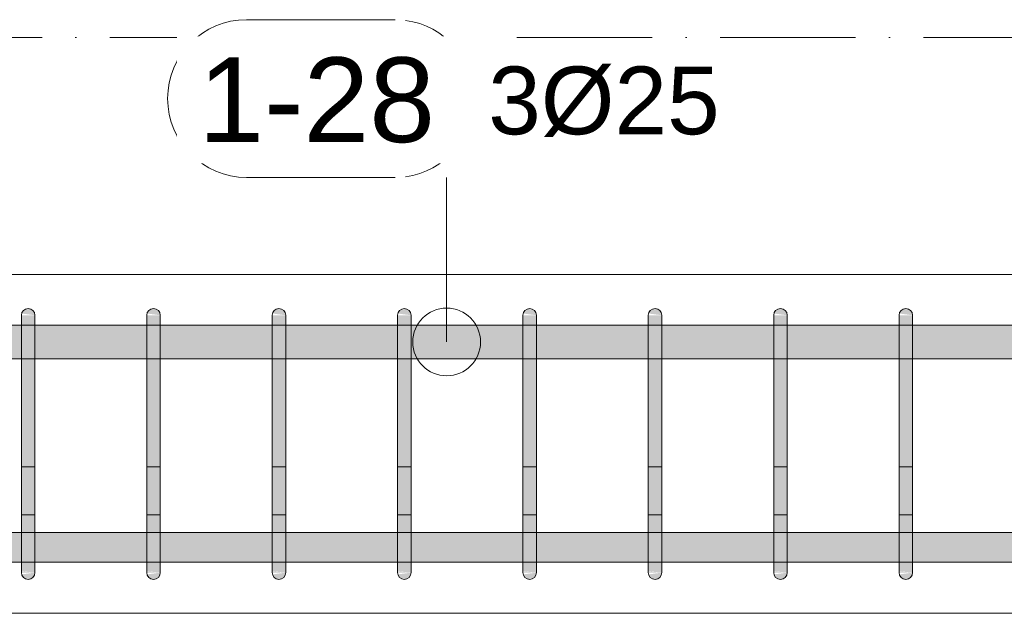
# Model space of a CAD drawing. Header units: millimetres. Extents: x -25607 to 9385, y 1894 to 10168.
# Tile 41 of 181: x -14866 to -14139, y 8670 to 9108. Entities that reach past the tile are written whole.
import ezdxf

# ---------------------------------------------------------------- set-up
doc = ezdxf.new("R2010")
doc.units = ezdxf.units.MM
doc.linetypes.add('Čerchovaná', pattern=[150, 100, -25, 0, -25])
for name, color, linetype, lineweight in [('A-FLOR-LEVL', 51, 'Continuous', 5), ('S-BEAM', 12, 'Continuous', 9), ('S-RBAR', 171, 'Continuous', 5), ('S-RBAR-IDEN', 171, 'Continuous', 5)]:
    doc.layers.add(name, color=color, linetype=linetype, lineweight=lineweight)
doc.styles.add('Arial', font='arial.ttf', dxfattribs={"height": 50})
doc.styles.add('Arial_1', font='arial.ttf', dxfattribs={"height": 62.5})

# ---------------------------------------------------------------- blocks, each defined once
blk = doc.blocks.new('Popisek výztuže - _Typ_ množství_PRAVÝ _řezy_-573729-V4')
at = {"layer": 'S-RBAR-IDEN'}
for p, q in [((-24857.77, 9096.15), (-24967.46, 9096.15)), ((-24967.46, 8979.71), (-24857.77, 8979.71))]:
    blk.add_line(p, q, dxfattribs=at)
for centre, start, end in [((-24967.46, 9037.93), 90, 270), ((-24857.77, 9037.93), 277.64339, 82.35661)]:
    blk.add_arc(centre, 58.22, start, end, dxfattribs=at)

msp = doc.modelspace()

# ---------------------------------------------------------------- hatches: boundary and pattern name
at = {"layer": 'S-RBAR'}
for points in [[(-14855, 8865), (-14855, 8890), (-14865, 8890), (-14865, 8865)], [(-14855, 8890), (-14855.17, 8891.29), (-14855.67, 8892.5), (-14856.46, 8893.54), (-14857.5, 8894.33), (-14858.71, 8894.83), (-14860, 8895), (-14861.29, 8894.83), (-14862.5, 8894.33), (-14863.54, 8893.54), (-14864.33, 8892.5), (-14864.83, 8891.29), (-14855.17, 8890.02)], [(-14762.45, 8865), (-14762.45, 8890), (-14772.45, 8890), (-14772.45, 8865)], [(-14762.45, 8890), (-14762.62, 8891.29), (-14763.12, 8892.5), (-14763.92, 8893.54), (-14764.95, 8894.33), (-14766.16, 8894.83), (-14767.45, 8895), (-14768.75, 8894.83), (-14769.95, 8894.33), (-14770.99, 8893.54), (-14771.78, 8892.5), (-14772.28, 8891.29), (-14762.62, 8890.02)], [(-14669.91, 8865), (-14669.91, 8890), (-14679.91, 8890), (-14679.91, 8865)], [(-14669.91, 8890), (-14670.08, 8891.29), (-14670.58, 8892.5), (-14671.37, 8893.54), (-14672.41, 8894.33), (-14673.62, 8894.83), (-14674.91, 8895), (-14676.2, 8894.83), (-14677.41, 8894.33), (-14678.44, 8893.54), (-14679.24, 8892.5), (-14679.74, 8891.29), (-14670.08, 8890.02)], [(-14577.36, 8865), (-14577.36, 8890), (-14587.36, 8890), (-14587.36, 8865)], [(-14577.36, 8890), (-14577.53, 8891.29), (-14578.03, 8892.5), (-14578.83, 8893.54), (-14579.86, 8894.33), (-14581.07, 8894.83), (-14582.36, 8895), (-14583.66, 8894.83), (-14584.86, 8894.33), (-14585.9, 8893.54), (-14586.69, 8892.5), (-14587.19, 8891.29), (-14577.53, 8890.02)], [(-14484.82, 8865), (-14484.82, 8890), (-14494.82, 8890), (-14494.82, 8865)], [(-14484.82, 8890), (-14484.99, 8891.29), (-14485.49, 8892.5), (-14486.28, 8893.54), (-14487.32, 8894.33), (-14488.52, 8894.83), (-14489.82, 8895), (-14491.11, 8894.83), (-14492.32, 8894.33), (-14493.35, 8893.54), (-14494.15, 8892.5), (-14494.65, 8891.29), (-14484.99, 8890.02)], [(-14392.27, 8865), (-14392.27, 8890), (-14402.27, 8890), (-14402.27, 8865)], [(-14392.27, 8890), (-14392.44, 8891.29), (-14392.94, 8892.5), (-14393.74, 8893.54), (-14394.77, 8894.33), (-14395.98, 8894.83), (-14397.27, 8895), (-14398.57, 8894.83), (-14399.77, 8894.33), (-14400.81, 8893.54), (-14401.6, 8892.5), (-14402.1, 8891.29), (-14392.44, 8890.02)], [(-14299.73, 8865), (-14299.73, 8890), (-14309.73, 8890), (-14309.73, 8865)], [(-14299.73, 8890), (-14299.9, 8891.29), (-14300.4, 8892.5), (-14301.19, 8893.54), (-14302.23, 8894.33), (-14303.43, 8894.83), (-14304.73, 8895), (-14306.02, 8894.83), (-14307.23, 8894.33), (-14308.26, 8893.54), (-14309.06, 8892.5), (-14309.56, 8891.29), (-14299.9, 8890.02)], [(-14207.18, 8865), (-14207.18, 8890), (-14217.18, 8890), (-14217.18, 8865)], [(-14207.18, 8890), (-14207.35, 8891.29), (-14207.85, 8892.5), (-14208.65, 8893.54), (-14209.68, 8894.33), (-14210.89, 8894.83), (-14212.18, 8895), (-14213.48, 8894.83), (-14214.68, 8894.33), (-14215.72, 8893.54), (-14216.51, 8892.5), (-14217.01, 8891.29), (-14207.35, 8890.02)], [(-14859, 8725), (-14855, 8725), (-14855, 8865), (-14865, 8865), (-14865, 8725)], [(-14772.45, 8725), (-14762.45, 8725), (-14762.45, 8865), (-14772.45, 8865), (-14772.45, 8741.44)], [(-14679.91, 8725), (-14669.91, 8725), (-14669.91, 8865), (-14679.91, 8865), (-14679.91, 8741.44)], [(-14587.36, 8725), (-14577.36, 8725), (-14577.36, 8865), (-14587.36, 8865), (-14587.36, 8741.44)], [(-14494.82, 8725), (-14484.82, 8725), (-14484.82, 8865), (-14494.82, 8865), (-14494.82, 8741.44)], [(-14396.05, 8725), (-14392.27, 8725), (-14392.27, 8865), (-14402.27, 8865), (-14402.27, 8725)], [(-14309.73, 8725), (-14299.73, 8725), (-14299.73, 8865), (-14309.73, 8865), (-14309.73, 8741.44)], [(-14217.18, 8725), (-14207.18, 8725), (-14207.18, 8865), (-14217.18, 8865), (-14217.18, 8741.44)], [(-14860, 8695), (-14858.71, 8695.17), (-14857.5, 8695.67), (-14856.46, 8696.46), (-14855.67, 8697.5), (-14855.17, 8698.71), (-14855.17, 8699.98), (-14864.83, 8698.71), (-14864.33, 8697.5), (-14863.54, 8696.46), (-14862.5, 8695.67), (-14861.29, 8695.17)], [(-14767.45, 8695), (-14766.16, 8695.17), (-14764.95, 8695.67), (-14763.92, 8696.46), (-14763.12, 8697.5), (-14762.62, 8698.71), (-14762.62, 8699.98), (-14772.28, 8698.71), (-14771.78, 8697.5), (-14770.99, 8696.46), (-14769.95, 8695.67), (-14768.75, 8695.17)], [(-14674.91, 8695), (-14673.62, 8695.17), (-14672.41, 8695.67), (-14671.37, 8696.46), (-14670.58, 8697.5), (-14670.08, 8698.71), (-14670.08, 8699.98), (-14679.74, 8698.71), (-14679.24, 8697.5), (-14678.44, 8696.46), (-14677.41, 8695.67), (-14676.2, 8695.17)], [(-14582.36, 8695), (-14581.07, 8695.17), (-14579.86, 8695.67), (-14578.83, 8696.46), (-14578.03, 8697.5), (-14577.53, 8698.71), (-14577.53, 8699.98), (-14587.19, 8698.71), (-14586.69, 8697.5), (-14585.9, 8696.46), (-14584.86, 8695.67), (-14583.66, 8695.17)], [(-14489.82, 8695), (-14488.52, 8695.17), (-14487.32, 8695.67), (-14486.28, 8696.46), (-14485.49, 8697.5), (-14484.99, 8698.71), (-14484.99, 8699.98), (-14494.65, 8698.71), (-14494.15, 8697.5), (-14493.35, 8696.46), (-14492.32, 8695.67), (-14491.11, 8695.17)], [(-14397.27, 8695), (-14395.98, 8695.17), (-14394.77, 8695.67), (-14393.74, 8696.46), (-14392.94, 8697.5), (-14392.44, 8698.71), (-14392.44, 8699.98), (-14402.1, 8698.71), (-14401.6, 8697.5), (-14400.81, 8696.46), (-14399.77, 8695.67), (-14398.57, 8695.17)], [(-14304.73, 8695), (-14303.43, 8695.17), (-14302.23, 8695.67), (-14301.19, 8696.46), (-14300.4, 8697.5), (-14299.9, 8698.71), (-14299.9, 8699.98), (-14309.56, 8698.71), (-14309.06, 8697.5), (-14308.26, 8696.46), (-14307.23, 8695.67), (-14306.02, 8695.17)], [(-14212.18, 8695), (-14210.89, 8695.17), (-14209.68, 8695.67), (-14208.65, 8696.46), (-14207.85, 8697.5), (-14207.35, 8698.71), (-14207.35, 8699.98), (-14217.01, 8698.71), (-14216.51, 8697.5), (-14215.72, 8696.46), (-14214.68, 8695.67), (-14213.48, 8695.17)]]:
    msp.add_hatch(color=7, dxfattribs=at).paths.add_polyline_path(points)
h = msp.add_hatch(color=7, dxfattribs=at)
h.paths.add_polyline_path([(-15557.5, 8857.8), (-15403.33, 8857.8), (-15403.33, 8882.8), (-15557.5, 8882.8), (-15557.5, 8863.81)])
h.paths.add_polyline_path([(-12307.91, 8857.8), (-12307.91, 8882.8), (-12390.45, 8882.8), (-12390.45, 8857.8), (-12312.75, 8857.8)])
h.paths.add_polyline_path([(-15393.33, 8857.8), (-15234.17, 8857.8), (-15234.17, 8882.8), (-15393.33, 8882.8), (-15393.33, 8863.81)])
h.paths.add_polyline_path([(-15224.17, 8857.8), (-15065, 8857.8), (-15065, 8882.8), (-15224.17, 8882.8), (-15224.17, 8863.81)])
h.paths.add_polyline_path([(-12483, 8857.8), (-12400.45, 8857.8), (-12400.45, 8882.8), (-12483, 8882.8), (-12483, 8863.81)])
h.paths.add_polyline_path([(-12020.27, 8857.8), (-11937.73, 8857.8), (-11937.73, 8882.8), (-12020.27, 8882.8), (-12020.27, 8863.81)])
h.paths.add_polyline_path([(-12112.82, 8857.8), (-12030.27, 8857.8), (-12030.27, 8882.8), (-12112.82, 8882.8), (-12112.82, 8863.81)])
h.paths.add_polyline_path([(-12575.54, 8857.8), (-12493, 8857.8), (-12493, 8882.8), (-12575.54, 8882.8), (-12575.54, 8863.81)])
h.paths.add_polyline_path([(-12158.43, 8857.8), (-12122.82, 8857.8), (-12122.82, 8882.8), (-12205.36, 8882.8), (-12205.36, 8857.8)])
h.paths.add_polyline_path([(-12621.38, 8857.8), (-12585.54, 8857.8), (-12585.54, 8882.8), (-12675.54, 8882.8), (-12675.54, 8857.8)])
h.paths.add_polyline_path([(-12215.36, 8857.8), (-12215.36, 8882.8), (-12297.91, 8882.8), (-12297.91, 8857.8)])
h.paths.add_polyline_path([(-12733.93, 8857.8), (-12733.93, 8882.8), (-12772.32, 8882.8), (-12772.32, 8857.8)])
h.paths.add_polyline_path([(-15055, 8857.8), (-14865, 8857.8), (-14865, 8882.8), (-15055, 8882.8), (-15055, 8863.81)])
h.paths.add_polyline_path([(-14855, 8857.8), (-14772.45, 8857.8), (-14772.45, 8882.8), (-14855, 8882.8), (-14855, 8863.81)])
h.paths.add_polyline_path([(-14669.91, 8857.8), (-14587.36, 8857.8), (-14587.36, 8882.8), (-14669.91, 8882.8), (-14669.91, 8863.81)])
h.paths.add_polyline_path([(-14762.45, 8857.8), (-14679.91, 8857.8), (-14679.91, 8882.8), (-14762.45, 8882.8), (-14762.45, 8863.81)])
h.paths.add_polyline_path([(-12685.54, 8857.8), (-12685.54, 8882.8), (-12723.93, 8882.8), (-12723.93, 8857.8)])
h.paths.add_polyline_path([(-14484.82, 8857.8), (-14402.27, 8857.8), (-14402.27, 8882.8), (-14484.82, 8882.8), (-14484.82, 8863.81)])
h.paths.add_polyline_path([(-14577.36, 8857.8), (-14494.82, 8857.8), (-14494.82, 8882.8), (-14577.36, 8882.8), (-14577.36, 8863.81)])
h.paths.add_polyline_path([(-12927.49, 8857.8), (-12927.49, 8882.8), (-12965.88, 8882.8), (-12965.88, 8857.8), (-12930.02, 8857.8)])
h.paths.add_polyline_path([(-12879.1, 8857.8), (-12879.1, 8882.8), (-12917.49, 8882.8), (-12917.49, 8857.8)])
h.paths.add_polyline_path([(-12830.71, 8857.8), (-12830.71, 8882.8), (-12869.1, 8882.8), (-12869.1, 8857.8)])
h.paths.add_polyline_path([(-12782.32, 8857.8), (-12782.32, 8882.8), (-12820.71, 8882.8), (-12820.71, 8857.8)])
h.paths.add_polyline_path([(-13072.66, 8857.8), (-13072.66, 8882.8), (-13111.05, 8882.8), (-13111.05, 8857.8), (-13084.34, 8857.8)])
h.paths.add_polyline_path([(-10919.71, 8857.8), (-10919.71, 8882.8), (-11087.36, 8882.8), (-11087.36, 8857.8), (-10923.88, 8857.8)])
h.paths.add_polyline_path([(-10780, 8857.8), (-10780, 8882.8), (-10909.71, 8882.8), (-10909.71, 8857.8)])
h.paths.add_polyline_path([(-11097.36, 8857.8), (-11097.36, 8882.8), (-11265, 8882.8), (-11265, 8857.8), (-11232.51, 8857.8)])
h.paths.add_polyline_path([(-11275, 8857.8), (-11275, 8882.8), (-11465, 8882.8), (-11465, 8857.8), (-11386.83, 8857.8)])
h.paths.add_polyline_path([(-13062.66, 8857.8), (-13024.27, 8857.8), (-13024.27, 8882.8), (-13062.66, 8882.8), (-13062.66, 8863.81)])
h.paths.add_polyline_path([(-12975.88, 8857.8), (-12975.88, 8882.8), (-13014.27, 8882.8), (-13014.27, 8857.8)])
h.paths.add_polyline_path([(-14392.27, 8857.8), (-14309.73, 8857.8), (-14309.73, 8882.8), (-14392.27, 8882.8), (-14392.27, 8863.81)])
h.paths.add_polyline_path([(-14207.18, 8857.8), (-14124.64, 8857.8), (-14124.64, 8882.8), (-14207.18, 8882.8), (-14207.18, 8863.81)])
h.paths.add_polyline_path([(-14299.73, 8857.8), (-14217.18, 8857.8), (-14217.18, 8882.8), (-14299.73, 8882.8), (-14299.73, 8863.81)])
h.paths.add_polyline_path([(-14022.09, 8857.8), (-13939.55, 8857.8), (-13939.55, 8882.8), (-14022.09, 8882.8), (-14022.09, 8863.81)])
h.paths.add_polyline_path([(-14114.64, 8857.8), (-14032.09, 8857.8), (-14032.09, 8882.8), (-14114.64, 8882.8), (-14114.64, 8863.81)])
h.paths.add_polyline_path([(-13929.55, 8857.8), (-13847, 8857.8), (-13847, 8882.8), (-13929.55, 8882.8), (-13929.55, 8863.81)])
h.paths.add_polyline_path([(-13217.83, 8857.8), (-13217.83, 8882.8), (-13256.22, 8882.8), (-13256.22, 8857.8), (-13238.66, 8857.8)])
h.paths.add_polyline_path([(-13207.83, 8857.8), (-13169.44, 8857.8), (-13169.44, 8882.8), (-13207.83, 8882.8), (-13207.83, 8863.81)])
h.paths.add_polyline_path([(-13121.05, 8857.8), (-13121.05, 8882.8), (-13159.44, 8882.8), (-13159.44, 8857.8)])
h.paths.add_polyline_path([(-11927.73, 8857.8), (-11845.18, 8857.8), (-11845.18, 8882.8), (-11927.73, 8882.8), (-11927.73, 8863.81)])
h.paths.add_polyline_path([(-11742.64, 8857.8), (-11660.09, 8857.8), (-11660.09, 8882.8), (-11742.64, 8882.8), (-11742.64, 8863.81)])
h.paths.add_polyline_path([(-11835.18, 8857.8), (-11752.64, 8857.8), (-11752.64, 8882.8), (-11835.18, 8882.8), (-11835.18, 8863.81)])
h.paths.add_polyline_path([(-13744.46, 8857.8), (-13653.33, 8857.8), (-13653.33, 8882.8), (-13744.46, 8882.8), (-13744.46, 8863.81)])
h.paths.add_polyline_path([(-13837, 8857.8), (-13754.46, 8857.8), (-13754.46, 8882.8), (-13837, 8882.8), (-13837, 8863.81)])
h.paths.add_polyline_path([(-13556.55, 8857.8), (-13556.55, 8882.8), (-13594.94, 8882.8), (-13594.94, 8857.8)])
h.paths.add_polyline_path([(-13643.33, 8857.8), (-13604.94, 8857.8), (-13604.94, 8882.8), (-13643.33, 8882.8), (-13643.33, 8863.81)])
h.paths.add_polyline_path([(-11557.55, 8857.8), (-11475, 8857.8), (-11475, 8882.8), (-11557.55, 8882.8), (-11557.55, 8863.81)])
h.paths.add_polyline_path([(-13401.38, 8857.8), (-13363, 8857.8), (-13363, 8882.8), (-13401.38, 8882.8), (-13401.38, 8863.81)])
h.paths.add_polyline_path([(-13449.77, 8857.8), (-13411.38, 8857.8), (-13411.38, 8882.8), (-13449.77, 8882.8), (-13449.77, 8863.81)])
h.paths.add_polyline_path([(-13498.16, 8857.8), (-13459.77, 8857.8), (-13459.77, 8882.8), (-13498.16, 8882.8), (-13498.16, 8863.81)])
h.paths.add_polyline_path([(-11650.09, 8857.8), (-11567.55, 8857.8), (-11567.55, 8882.8), (-11650.09, 8882.8), (-11650.09, 8863.81)])
h.paths.add_polyline_path([(-13546.55, 8857.8), (-13508.16, 8857.8), (-13508.16, 8882.8), (-13546.55, 8882.8), (-13546.55, 8863.81)])
h.paths.add_polyline_path([(-13304.61, 8857.8), (-13266.22, 8857.8), (-13266.22, 8882.8), (-13304.61, 8882.8), (-13304.61, 8863.81)])
h.paths.add_polyline_path([(-13353, 8857.8), (-13314.61, 8857.8), (-13314.61, 8882.8), (-13353, 8882.8), (-13353, 8863.81)])
h = msp.add_hatch(color=7, dxfattribs=at)
h.paths.add_polyline_path([(-17960, 8707.64), (-17926.05, 8707.92), (-17926.05, 8729.64), (-17960, 8729.64), (-17960, 8710.85)])
h.paths.add_polyline_path([(-17173.79, 8707.64), (-17112.91, 8707.92), (-17112.91, 8729.64), (-17195.45, 8729.64), (-17195.45, 8707.64)])
h.paths.add_polyline_path([(-14217.18, 8707.64), (-14217.18, 8729.64), (-14299.73, 8729.64), (-14299.73, 8707.64), (-14241.73, 8707.64)])
h.paths.add_polyline_path([(-13175, 8707.64), (-13175, 8729.64), (-13207.83, 8729.64), (-13207.83, 8707.64), (-13200.08, 8707.64)])
h.paths.add_polyline_path([(-17102.91, 8707.64), (-17020.36, 8707.92), (-17020.36, 8729.64), (-17102.91, 8729.64), (-17102.91, 8707.92)])
h.paths.add_polyline_path([(-17916.05, 8707.64), (-17877.66, 8707.92), (-17877.66, 8729.64), (-17916.05, 8729.64), (-17916.05, 8707.92)])
h.paths.add_polyline_path([(-14207.18, 8707.64), (-14124.64, 8707.92), (-14124.64, 8729.64), (-14207.18, 8729.64), (-14207.18, 8707.92)])
h.paths.add_polyline_path([(-17752.48, 8707.64), (-17732.49, 8707.92), (-17732.49, 8729.64), (-17770.88, 8729.64), (-17770.88, 8707.64)])
h.paths.add_polyline_path([(-17010.36, 8707.64), (-16927.82, 8707.92), (-16927.82, 8729.64), (-17010.36, 8729.64), (-17010.36, 8707.92)])
h.paths.add_polyline_path([(-13238.66, 8707.64), (-13217.83, 8707.92), (-13217.83, 8729.64), (-13256.22, 8729.64), (-13256.22, 8707.64)])
h.paths.add_polyline_path([(-14309.73, 8707.64), (-14309.73, 8729.64), (-14392.27, 8729.64), (-14392.27, 8707.64), (-14318.89, 8707.64)])
h.paths.add_polyline_path([(-16917.82, 8707.64), (-16835.27, 8707.92), (-16835.27, 8729.64), (-16917.82, 8729.64), (-16917.82, 8707.92)])
h.paths.add_polyline_path([(-17205.45, 8707.64), (-17205.45, 8729.64), (-17288, 8729.64), (-17288, 8707.64), (-17212.36, 8707.64)])
h.paths.add_polyline_path([(-13277.24, 8707.64), (-13266.22, 8707.92), (-13266.22, 8729.64), (-13304.61, 8729.64), (-13304.61, 8707.64)])
h.paths.add_polyline_path([(-17684.1, 8707.64), (-17684.1, 8729.64), (-17722.49, 8729.64), (-17722.49, 8707.64), (-17713.9, 8707.64)])
h.paths.add_polyline_path([(-14114.64, 8707.64), (-14032.09, 8707.92), (-14032.09, 8729.64), (-14114.64, 8729.64), (-14114.64, 8707.92)])
h.paths.add_polyline_path([(-16825.27, 8707.64), (-16742.73, 8707.92), (-16742.73, 8729.64), (-16825.27, 8729.64), (-16825.27, 8707.92)])
h.paths.add_polyline_path([(-16732.73, 8707.64), (-16650.18, 8707.92), (-16650.18, 8729.64), (-16732.73, 8729.64), (-16732.73, 8707.92)])
h.paths.add_polyline_path([(-13315.82, 8707.64), (-13314.61, 8707.92), (-13314.61, 8729.64), (-13353, 8729.64), (-13353, 8707.64)])
h.paths.add_polyline_path([(-14402.27, 8707.64), (-14402.27, 8729.64), (-14484.82, 8729.64), (-14484.82, 8707.64), (-14434.63, 8707.64)])
h.paths.add_polyline_path([(-16640.18, 8707.64), (-16557.64, 8707.92), (-16557.64, 8729.64), (-16640.18, 8729.64), (-16640.18, 8707.92)])
h.paths.add_polyline_path([(-17674.1, 8707.64), (-17635.71, 8707.92), (-17635.71, 8729.64), (-17674.1, 8729.64), (-17674.1, 8707.92)])
h.paths.add_polyline_path([(-14494.82, 8707.64), (-14494.82, 8729.64), (-14577.36, 8729.64), (-14577.36, 8707.64), (-14511.79, 8707.64)])
h.paths.add_polyline_path([(-13392.98, 8707.64), (-13363, 8707.92), (-13363, 8729.64), (-13401.38, 8729.64), (-13401.38, 8707.64)])
h.paths.add_polyline_path([(-17625.71, 8707.64), (-17587.32, 8707.92), (-17587.32, 8729.64), (-17625.71, 8729.64), (-17625.71, 8707.92)])
h.paths.add_polyline_path([(-14587.36, 8707.64), (-14587.36, 8729.64), (-14669.91, 8729.64), (-14669.91, 8707.64), (-14588.95, 8707.64)])
h.paths.add_polyline_path([(-16547.64, 8707.64), (-16465.09, 8707.92), (-16465.09, 8729.64), (-16547.64, 8729.64), (-16547.64, 8707.92)])
h.paths.add_polyline_path([(-17298, 8707.64), (-17298, 8729.64), (-17380.54, 8729.64), (-17380.54, 8707.64), (-17328.1, 8707.64)])
h.paths.add_polyline_path([(-14022.09, 8707.64), (-13939.55, 8707.92), (-13939.55, 8729.64), (-14022.09, 8729.64), (-14022.09, 8707.92)])
h.paths.add_polyline_path([(-16455.09, 8707.64), (-16372.55, 8707.92), (-16372.55, 8729.64), (-16455.09, 8729.64), (-16455.09, 8707.92)])
h.paths.add_polyline_path([(-13431.56, 8707.64), (-13411.38, 8707.92), (-13411.38, 8729.64), (-13449.77, 8729.64), (-13449.77, 8707.64)])
h.paths.add_polyline_path([(-14679.91, 8707.64), (-14679.91, 8729.64), (-14762.45, 8729.64), (-14762.45, 8707.64), (-14704.69, 8707.64)])
h.paths.add_polyline_path([(-16362.55, 8707.64), (-16280, 8707.92), (-16280, 8729.64), (-16362.55, 8729.64), (-16362.55, 8707.92)])
h.paths.add_polyline_path([(-13470.14, 8707.64), (-13459.77, 8707.92), (-13459.77, 8729.64), (-13498.16, 8729.64), (-13498.16, 8707.64)])
h.paths.add_polyline_path([(-14772.45, 8707.64), (-14772.45, 8729.64), (-14855, 8729.64), (-14855, 8707.64), (-14781.84, 8707.64)])
h.paths.add_polyline_path([(-16270, 8707.64), (-16080, 8707.92), (-16080, 8729.64), (-16270, 8729.64), (-16270, 8707.92)])
h.paths.add_polyline_path([(-17791.06, 8707.64), (-17780.88, 8707.92), (-17780.88, 8729.64), (-17819.27, 8729.64), (-17819.27, 8707.64)])
h.paths.add_polyline_path([(-17390.54, 8707.64), (-17390.54, 8729.64), (-17480.54, 8729.64), (-17480.54, 8707.64), (-17405.26, 8707.64)])
h.paths.add_polyline_path([(-13508.72, 8707.64), (-13508.16, 8707.92), (-13508.16, 8729.64), (-13546.55, 8729.64), (-13546.55, 8707.64)])
h.paths.add_polyline_path([(-16070, 8707.64), (-15910.83, 8707.92), (-15910.83, 8729.64), (-16070, 8729.64), (-16070, 8707.92)])
h.paths.add_polyline_path([(-17577.32, 8707.64), (-17538.93, 8707.92), (-17538.93, 8729.64), (-17577.32, 8729.64), (-17577.32, 8707.92)])
h.paths.add_polyline_path([(-13929.55, 8707.64), (-13847, 8707.92), (-13847, 8729.64), (-13929.55, 8729.64), (-13929.55, 8707.92)])
h.paths.add_polyline_path([(-13585.87, 8707.64), (-13556.55, 8707.92), (-13556.55, 8729.64), (-13594.94, 8729.64), (-13594.94, 8707.64)])
h.paths.add_polyline_path([(-14865, 8707.64), (-14865, 8729.64), (-15055, 8729.64), (-15055, 8707.64), (-14897.58, 8707.64)])
h.paths.add_polyline_path([(-17867.66, 8707.64), (-17829.27, 8707.92), (-17829.27, 8729.64), (-17867.66, 8729.64), (-17867.66, 8707.92)])
h.paths.add_polyline_path([(-15900.83, 8707.64), (-15741.67, 8707.92), (-15741.67, 8729.64), (-15900.83, 8729.64), (-15900.83, 8707.92)])
h.paths.add_polyline_path([(-13624.45, 8707.64), (-13604.94, 8707.92), (-13604.94, 8729.64), (-13643.33, 8729.64), (-13643.33, 8707.64)])
h.paths.add_polyline_path([(-13837, 8707.64), (-13754.46, 8707.92), (-13754.46, 8729.64), (-13837, 8729.64), (-13837, 8707.92)])
h.paths.add_polyline_path([(-15731.67, 8707.64), (-15572.5, 8707.92), (-15572.5, 8729.64), (-15731.67, 8729.64), (-15731.67, 8707.92)])
h.paths.add_polyline_path([(-15065, 8707.64), (-15065, 8729.64), (-15224.17, 8729.64), (-15224.17, 8707.64), (-15090.48, 8707.64)])
h.paths.add_polyline_path([(-17521, 8707.64), (-17490.54, 8707.92), (-17490.54, 8729.64), (-17528.93, 8729.64), (-17528.93, 8707.64)])
h.paths.add_polyline_path([(-13663.03, 8707.64), (-13653.33, 8707.92), (-13653.33, 8729.64), (-13744.46, 8729.64), (-13744.46, 8707.64), (-13701.61, 8707.64)])
h.paths.add_polyline_path([(-15234.17, 8707.64), (-15234.17, 8729.64), (-15393.33, 8729.64), (-15393.33, 8707.64), (-15244.8, 8707.64)])
h.paths.add_polyline_path([(-15562.5, 8707.64), (-15403.33, 8707.92), (-15403.33, 8729.64), (-15562.5, 8729.64), (-15562.5, 8707.92)])
h = msp.add_hatch(color=7, dxfattribs=at)
h.paths.add_polyline_path([(-14855, 8703.08), (-14855, 8703.74), (-14856.36, 8703.89), (-14857.2, 8703.51)])
h.paths.add_polyline_path([(-14860.49, 8705.53), (-14862.17, 8707.49), (-14865, 8707.92), (-14865, 8706.75)])
h.paths.add_polyline_path([(-14855, 8711.72), (-14855, 8713.44), (-14865, 8715.43), (-14860.28, 8711.91), (-14859, 8711.86)])
h.paths.add_polyline_path([(-14865, 8724.03), (-14855, 8724.24), (-14855, 8725), (-14865, 8725)])
h = msp.add_hatch(color=7, dxfattribs=at)
h.paths.add_polyline_path([(-14860, 8700), (-14855, 8700), (-14865, 8700.85), (-14864.83, 8700)])
h.paths.add_polyline_path([(-14855, 8700), (-14855, 8703.08), (-14857.2, 8703.51), (-14856.36, 8703.89), (-14855, 8703.74), (-14855, 8711.72), (-14859.53, 8711.99), (-14865, 8715.43), (-14865, 8708.15), (-14862.03, 8707.32), (-14860.49, 8705.53), (-14865, 8706.75), (-14864.83, 8700.99), (-14862.91, 8700.85), (-14858.71, 8700.4)])
h.paths.add_polyline_path([(-14855, 8713.44), (-14855, 8724.24), (-14859, 8724.03), (-14865, 8724.03), (-14865, 8715.43), (-14859, 8714.24)])
h = msp.add_hatch(color=7, dxfattribs=at)
h.paths.add_polyline_path([(-14762.45, 8703.08), (-14762.45, 8703.74), (-14763.81, 8703.89), (-14764.66, 8703.51)])
h.paths.add_polyline_path([(-14767.95, 8705.53), (-14769.63, 8707.49), (-14772.45, 8707.92), (-14772.45, 8706.75)])
h.paths.add_polyline_path([(-14762.45, 8711.72), (-14762.45, 8713.44), (-14772.45, 8715.43), (-14767.73, 8711.91)])
h.paths.add_polyline_path([(-14764.48, 8724.03), (-14762.45, 8724.24), (-14762.45, 8725), (-14772.45, 8725), (-14772.45, 8724.03)])
h = msp.add_hatch(color=7, dxfattribs=at)
h.paths.add_polyline_path([(-14762.45, 8700), (-14762.45, 8703.08), (-14764.66, 8703.51), (-14763.81, 8703.89), (-14762.45, 8703.74), (-14762.45, 8711.72), (-14766.99, 8711.99), (-14772.45, 8715.43), (-14772.45, 8708.15), (-14769.48, 8707.32), (-14767.95, 8705.53), (-14772.45, 8706.75), (-14772.28, 8700.99), (-14770.37, 8700.85), (-14766.16, 8700.4)])
h.paths.add_polyline_path([(-14767.45, 8700), (-14762.45, 8700), (-14772.45, 8700.85), (-14772.28, 8700)])
h.paths.add_polyline_path([(-14762.45, 8713.44), (-14762.45, 8724.24), (-14764.48, 8724.03), (-14772.45, 8724.03), (-14772.45, 8715.43)])
h = msp.add_hatch(color=7, dxfattribs=at)
h.paths.add_polyline_path([(-14669.91, 8703.08), (-14669.91, 8703.74), (-14671.27, 8703.89), (-14672.11, 8703.51)])
h.paths.add_polyline_path([(-14675.4, 8705.53), (-14677.08, 8707.49), (-14679.91, 8707.92), (-14679.91, 8706.75)])
h.paths.add_polyline_path([(-14669.91, 8711.72), (-14669.91, 8713.44), (-14679.91, 8715.43), (-14675.18, 8711.91)])
h.paths.add_polyline_path([(-14671.94, 8724.03), (-14669.91, 8724.24), (-14669.91, 8725), (-14679.91, 8725), (-14679.91, 8724.03)])
h = msp.add_hatch(color=7, dxfattribs=at)
h.paths.add_polyline_path([(-14669.91, 8700), (-14669.91, 8703.08), (-14672.11, 8703.51), (-14671.27, 8703.89), (-14669.91, 8703.74), (-14669.91, 8711.72), (-14674.44, 8711.99), (-14679.91, 8715.43), (-14679.91, 8708.15), (-14676.94, 8707.32), (-14675.4, 8705.53), (-14679.91, 8706.75), (-14679.74, 8700.99), (-14677.82, 8700.85), (-14673.62, 8700.4)])
h.paths.add_polyline_path([(-14674.91, 8700), (-14669.91, 8700), (-14679.91, 8700.85), (-14679.74, 8700)])
h.paths.add_polyline_path([(-14669.91, 8713.44), (-14669.91, 8724.24), (-14671.94, 8724.03), (-14679.91, 8724.03), (-14679.91, 8715.43)])
h = msp.add_hatch(color=7, dxfattribs=at)
h.paths.add_polyline_path([(-14577.36, 8703.08), (-14577.36, 8703.74), (-14578.72, 8703.89), (-14579.57, 8703.51)])
h.paths.add_polyline_path([(-14582.85, 8705.53), (-14584.54, 8707.49), (-14587.36, 8707.92), (-14587.36, 8706.75)])
h.paths.add_polyline_path([(-14577.36, 8711.72), (-14577.36, 8713.44), (-14587.36, 8715.43), (-14582.64, 8711.91)])
h.paths.add_polyline_path([(-14579.39, 8724.03), (-14577.36, 8724.24), (-14577.36, 8725), (-14587.36, 8725), (-14587.36, 8724.03)])
h = msp.add_hatch(color=7, dxfattribs=at)
h.paths.add_polyline_path([(-14577.36, 8700), (-14577.36, 8703.08), (-14579.57, 8703.51), (-14578.72, 8703.89), (-14577.36, 8703.74), (-14577.36, 8711.72), (-14581.89, 8711.99), (-14587.36, 8715.43), (-14587.36, 8708.15), (-14584.39, 8707.32), (-14582.85, 8705.53), (-14587.36, 8706.75), (-14587.19, 8700.99), (-14585.28, 8700.85), (-14581.07, 8700.4)])
h.paths.add_polyline_path([(-14582.36, 8700), (-14577.36, 8700), (-14587.36, 8700.85), (-14587.19, 8700)])
h.paths.add_polyline_path([(-14577.36, 8713.44), (-14577.36, 8724.24), (-14579.39, 8724.03), (-14587.36, 8724.03), (-14587.36, 8715.43)])
h = msp.add_hatch(color=7, dxfattribs=at)
h.paths.add_polyline_path([(-14484.82, 8703.08), (-14484.82, 8703.74), (-14486.18, 8703.89), (-14487.02, 8703.51)])
h.paths.add_polyline_path([(-14490.31, 8705.53), (-14491.99, 8707.49), (-14494.82, 8707.92), (-14494.82, 8706.75)])
h.paths.add_polyline_path([(-14484.82, 8711.72), (-14484.82, 8713.44), (-14494.82, 8715.43), (-14490.09, 8711.91)])
h.paths.add_polyline_path([(-14494.82, 8724.03), (-14484.82, 8724.24), (-14484.82, 8725), (-14494.82, 8725)])
h = msp.add_hatch(color=7, dxfattribs=at)
h.paths.add_polyline_path([(-14484.82, 8700), (-14484.82, 8703.08), (-14487.02, 8703.51), (-14486.18, 8703.89), (-14484.82, 8703.74), (-14484.82, 8711.72), (-14489.35, 8711.99), (-14494.82, 8715.43), (-14494.82, 8708.15), (-14491.85, 8707.32), (-14490.31, 8705.53), (-14494.82, 8706.75), (-14494.65, 8700.99), (-14492.73, 8700.85), (-14488.52, 8700.4)])
h.paths.add_polyline_path([(-14489.82, 8700), (-14484.82, 8700), (-14494.82, 8700.85), (-14494.65, 8700)])
h.paths.add_polyline_path([(-14484.82, 8713.44), (-14484.82, 8724.24), (-14486.85, 8724.03), (-14494.82, 8724.03), (-14494.82, 8715.43)])
h = msp.add_hatch(color=7, dxfattribs=at)
h.paths.add_polyline_path([(-14392.27, 8703.08), (-14392.27, 8703.74), (-14393.63, 8703.89), (-14394.48, 8703.51)])
h.paths.add_polyline_path([(-14397.76, 8705.53), (-14399.45, 8707.49), (-14402.27, 8707.92), (-14402.27, 8706.75)])
h.paths.add_polyline_path([(-14392.27, 8711.72), (-14392.27, 8713.44), (-14402.27, 8715.43), (-14397.55, 8711.91), (-14396.05, 8711.86)])
h.paths.add_polyline_path([(-14402.27, 8724.03), (-14392.27, 8724.24), (-14392.27, 8725), (-14402.27, 8725)])
h = msp.add_hatch(color=7, dxfattribs=at)
h.paths.add_polyline_path([(-14397.27, 8700), (-14392.27, 8700), (-14402.27, 8700.85), (-14402.1, 8700)])
h.paths.add_polyline_path([(-14392.27, 8700), (-14392.27, 8703.08), (-14394.48, 8703.51), (-14393.63, 8703.89), (-14392.27, 8703.74), (-14392.27, 8711.72), (-14396.8, 8711.99), (-14402.27, 8715.43), (-14402.27, 8708.15), (-14399.3, 8707.32), (-14397.76, 8705.53), (-14402.27, 8706.75), (-14402.1, 8700.99), (-14400.19, 8700.85), (-14395.98, 8700.4)])
h.paths.add_polyline_path([(-14392.27, 8713.44), (-14392.27, 8724.24), (-14396.05, 8724.03), (-14402.27, 8724.03), (-14402.27, 8715.43), (-14396.05, 8714.19)])
h = msp.add_hatch(color=7, dxfattribs=at)
h.paths.add_polyline_path([(-14299.73, 8703.08), (-14299.73, 8703.74), (-14301.08, 8703.89), (-14301.93, 8703.51)])
h.paths.add_polyline_path([(-14305.22, 8705.53), (-14306.9, 8707.49), (-14309.73, 8707.92), (-14309.73, 8706.75)])
h.paths.add_polyline_path([(-14299.73, 8711.72), (-14299.73, 8713.44), (-14309.73, 8715.43), (-14305, 8711.91)])
h.paths.add_polyline_path([(-14309.73, 8724.03), (-14299.73, 8724.24), (-14299.73, 8725), (-14309.73, 8725)])
h = msp.add_hatch(color=7, dxfattribs=at)
h.paths.add_polyline_path([(-14299.73, 8700), (-14299.73, 8703.08), (-14301.93, 8703.51), (-14301.08, 8703.89), (-14299.73, 8703.74), (-14299.73, 8711.72), (-14304.26, 8711.99), (-14309.73, 8715.43), (-14309.73, 8708.15), (-14306.76, 8707.32), (-14305.22, 8705.53), (-14309.73, 8706.75), (-14309.56, 8700.99), (-14307.64, 8700.85), (-14303.43, 8700.4)])
h.paths.add_polyline_path([(-14304.73, 8700), (-14299.73, 8700), (-14309.73, 8700.85), (-14309.56, 8700)])
h.paths.add_polyline_path([(-14299.73, 8713.44), (-14299.73, 8724.24), (-14301.76, 8724.03), (-14309.73, 8724.03), (-14309.73, 8715.43)])
h = msp.add_hatch(color=7, dxfattribs=at)
h.paths.add_polyline_path([(-14207.18, 8703.08), (-14207.18, 8703.74), (-14208.54, 8703.89), (-14209.38, 8703.51)])
h.paths.add_polyline_path([(-14212.67, 8705.53), (-14214.36, 8707.49), (-14217.18, 8707.92), (-14217.18, 8706.75)])
h.paths.add_polyline_path([(-14207.18, 8711.72), (-14207.18, 8713.44), (-14217.18, 8715.43), (-14212.46, 8711.91)])
h.paths.add_polyline_path([(-14217.18, 8724.03), (-14207.18, 8724.24), (-14207.18, 8725), (-14217.18, 8725)])
h = msp.add_hatch(color=7, dxfattribs=at)
h.paths.add_polyline_path([(-14207.18, 8700), (-14207.18, 8703.08), (-14209.38, 8703.51), (-14208.54, 8703.89), (-14207.18, 8703.74), (-14207.18, 8711.72), (-14211.71, 8711.99), (-14217.18, 8715.43), (-14217.18, 8708.15), (-14214.21, 8707.32), (-14212.67, 8705.53), (-14217.18, 8706.75), (-14217.01, 8700.99), (-14215.1, 8700.85), (-14210.89, 8700.4)])
h.paths.add_polyline_path([(-14212.18, 8700), (-14207.18, 8700), (-14217.18, 8700.85), (-14217.01, 8700)])
h.paths.add_polyline_path([(-14207.18, 8713.44), (-14207.18, 8724.24), (-14209.21, 8724.03), (-14217.18, 8724.03), (-14217.18, 8715.43)])

# ---------------------------------------------------------------- linework, layer by layer
at = {"layer": 'A-FLOR-LEVL', "linetype": 'Čerchovaná'}
msp.add_line((-25606.81, 9095), (-4574.67, 9095), dxfattribs=at)
at = {"layer": 'S-BEAM'}
for p, q in [((-13390, 8920), (-17745, 8920)), ((-13390, 8920), (-17745, 8920)), ((-17745, 8670), (-13390, 8670)), ((-13390, 8670), (-17745, 8670))]:
    msp.add_line(p, q, dxfattribs=at)
at = {"layer": 'S-RBAR'}
for p, q in [((-14865, 8865), (-14865, 8890)), ((-14865, 8865), (-14865, 8890)), ((-14855, 8865), (-14855, 8890)), ((-14855, 8865), (-14855, 8890)), ((-14772.45, 8865), (-14772.45, 8890)), ((-14772.45, 8865), (-14772.45, 8890)), ((-14762.45, 8865), (-14762.45, 8890)), ((-14762.45, 8865), (-14762.45, 8890)), ((-14679.91, 8865), (-14679.91, 8890)), ((-14679.91, 8865), (-14679.91, 8890)), ((-14669.91, 8865), (-14669.91, 8890)), ((-14669.91, 8865), (-14669.91, 8890)), ((-14587.36, 8865), (-14587.36, 8890)), ((-14587.36, 8865), (-14587.36, 8890)), ((-14577.36, 8865), (-14577.36, 8890)), ((-14577.36, 8865), (-14577.36, 8890)), ((-14494.82, 8865), (-14494.82, 8890)), ((-14494.82, 8865), (-14494.82, 8890)), ((-14484.82, 8865), (-14484.82, 8890)), ((-14484.82, 8865), (-14484.82, 8890)), ((-14402.27, 8865), (-14402.27, 8890)), ((-14402.27, 8865), (-14402.27, 8890)), ((-14392.27, 8865), (-14392.27, 8890)), ((-14392.27, 8865), (-14392.27, 8890)), ((-14309.73, 8865), (-14309.73, 8890)), ((-14309.73, 8865), (-14309.73, 8890)), ((-14299.73, 8865), (-14299.73, 8890)), ((-14299.73, 8865), (-14299.73, 8890)), ((-14217.18, 8865), (-14217.18, 8890)), ((-14217.18, 8865), (-14217.18, 8890)), ((-14207.18, 8865), (-14207.18, 8890)), ((-14207.18, 8865), (-14207.18, 8890)), ((-15557.5, 8882.8), (-10780, 8882.8)), ((-15557.5, 8882.8), (-10780, 8882.8)), ((-15557.5, 8882.8), (-10780, 8882.8)), ((-14865, 8725), (-14865, 8865)), ((-14865, 8865), (-14865, 8725)), ((-14855, 8725), (-14855, 8865)), ((-14855, 8865), (-14855, 8725)), ((-14772.45, 8725), (-14772.45, 8865)), ((-14772.45, 8865), (-14772.45, 8725)), ((-14762.45, 8725), (-14762.45, 8865)), ((-14762.45, 8865), (-14762.45, 8725)), ((-14679.91, 8725), (-14679.91, 8865)), ((-14679.91, 8865), (-14679.91, 8725)), ((-14669.91, 8725), (-14669.91, 8865)), ((-14669.91, 8865), (-14669.91, 8725)), ((-14587.36, 8725), (-14587.36, 8865)), ((-14587.36, 8865), (-14587.36, 8725)), ((-14577.36, 8725), (-14577.36, 8865)), ((-14577.36, 8865), (-14577.36, 8725)), ((-14494.82, 8725), (-14494.82, 8865)), ((-14494.82, 8865), (-14494.82, 8725)), ((-14484.82, 8725), (-14484.82, 8865)), ((-14484.82, 8865), (-14484.82, 8725)), ((-14402.27, 8725), (-14402.27, 8865)), ((-14402.27, 8865), (-14402.27, 8725)), ((-14392.27, 8725), (-14392.27, 8865)), ((-14392.27, 8865), (-14392.27, 8725)), ((-14309.73, 8725), (-14309.73, 8865)), ((-14309.73, 8865), (-14309.73, 8725)), ((-14299.73, 8725), (-14299.73, 8865)), ((-14299.73, 8865), (-14299.73, 8725)), ((-14217.18, 8725), (-14217.18, 8865)), ((-14217.18, 8865), (-14217.18, 8725)), ((-14207.18, 8725), (-14207.18, 8865)), ((-14207.18, 8865), (-14207.18, 8725)), ((-15557.5, 8857.8), (-10780, 8857.8)), ((-15557.5, 8857.8), (-10780, 8857.8)), ((-15557.5, 8857.8), (-10780, 8857.8)), ((-14865, 8778.03), (-14865, 8742.68)), ((-14865, 8778.03), (-14855, 8778.03)), ((-14855, 8778.03), (-14855, 8742.68)), ((-14772.45, 8778.03), (-14772.45, 8742.68)), ((-14772.45, 8778.03), (-14762.45, 8778.03)), ((-14762.45, 8778.03), (-14762.45, 8742.68)), ((-14679.91, 8778.03), (-14679.91, 8742.68)), ((-14679.91, 8778.03), (-14669.91, 8778.03)), ((-14669.91, 8778.03), (-14669.91, 8742.68)), ((-14587.36, 8778.03), (-14587.36, 8742.68)), ((-14587.36, 8778.03), (-14577.36, 8778.03)), ((-14577.36, 8778.03), (-14577.36, 8742.68)), ((-14494.82, 8778.03), (-14494.82, 8742.68)), ((-14494.82, 8778.03), (-14484.82, 8778.03)), ((-14484.82, 8778.03), (-14484.82, 8742.68)), ((-14402.27, 8778.03), (-14402.27, 8742.68)), ((-14402.27, 8778.03), (-14392.27, 8778.03)), ((-14392.27, 8778.03), (-14392.27, 8742.68)), ((-14309.73, 8778.03), (-14309.73, 8742.68)), ((-14309.73, 8778.03), (-14299.73, 8778.03)), ((-14299.73, 8778.03), (-14299.73, 8742.68)), ((-14217.18, 8778.03), (-14217.18, 8742.68)), ((-14217.18, 8778.03), (-14207.18, 8778.03)), ((-14207.18, 8778.03), (-14207.18, 8742.68)), ((-14865, 8700), (-14865, 8742.68)), ((-14855, 8742.68), (-14865, 8742.68)), ((-14865, 8707.32), (-14865, 8742.68)), ((-14855, 8700), (-14855, 8742.68)), ((-14855, 8707.32), (-14855, 8742.68)), ((-14772.45, 8700), (-14772.45, 8742.68)), ((-14762.45, 8742.68), (-14772.45, 8742.68)), ((-14772.45, 8707.32), (-14772.45, 8742.68)), ((-14762.45, 8700), (-14762.45, 8742.68)), ((-14762.45, 8707.32), (-14762.45, 8742.68)), ((-14679.91, 8700), (-14679.91, 8742.68)), ((-14669.91, 8742.68), (-14679.91, 8742.68)), ((-14679.91, 8707.32), (-14679.91, 8742.68)), ((-14669.91, 8700), (-14669.91, 8742.68)), ((-14669.91, 8707.32), (-14669.91, 8742.68)), ((-14587.36, 8700), (-14587.36, 8742.68)), ((-14577.36, 8742.68), (-14587.36, 8742.68)), ((-14587.36, 8707.32), (-14587.36, 8742.68)), ((-14577.36, 8700), (-14577.36, 8742.68)), ((-14577.36, 8707.32), (-14577.36, 8742.68)), ((-14494.82, 8700), (-14494.82, 8742.68)), ((-14484.82, 8742.68), (-14494.82, 8742.68)), ((-14494.82, 8707.32), (-14494.82, 8742.68)), ((-14484.82, 8700), (-14484.82, 8742.68)), ((-14484.82, 8707.32), (-14484.82, 8742.68)), ((-14402.27, 8700), (-14402.27, 8742.68)), ((-14392.27, 8742.68), (-14402.27, 8742.68)), ((-14402.27, 8707.32), (-14402.27, 8742.68)), ((-14392.27, 8700), (-14392.27, 8742.68)), ((-14392.27, 8707.32), (-14392.27, 8742.68)), ((-14309.73, 8700), (-14309.73, 8742.68)), ((-14299.73, 8742.68), (-14309.73, 8742.68)), ((-14309.73, 8707.32), (-14309.73, 8742.68)), ((-14299.73, 8700), (-14299.73, 8742.68)), ((-14299.73, 8707.32), (-14299.73, 8742.68)), ((-14217.18, 8700), (-14217.18, 8742.68)), ((-14207.18, 8742.68), (-14217.18, 8742.68)), ((-14217.18, 8707.32), (-14217.18, 8742.68)), ((-14207.18, 8700), (-14207.18, 8742.68)), ((-14207.18, 8707.32), (-14207.18, 8742.68)), ((-17960, 8729.64), (-13175, 8729.64)), ((-17960, 8729.64), (-13175, 8729.64)), ((-17960, 8729.64), (-13175, 8729.64)), ((-14865, 8700), (-14865, 8725)), ((-14865, 8707.32), (-14865, 8725)), ((-14855, 8700), (-14855, 8725)), ((-14855, 8700), (-14855, 8725)), ((-14772.45, 8700), (-14772.45, 8725)), ((-14772.45, 8707.32), (-14772.45, 8725)), ((-14762.45, 8700), (-14762.45, 8725)), ((-14762.45, 8700), (-14762.45, 8725)), ((-14679.91, 8700), (-14679.91, 8725)), ((-14679.91, 8707.32), (-14679.91, 8725)), ((-14669.91, 8700), (-14669.91, 8725)), ((-14669.91, 8700), (-14669.91, 8725)), ((-14587.36, 8700), (-14587.36, 8725)), ((-14587.36, 8707.32), (-14587.36, 8725)), ((-14577.36, 8700), (-14577.36, 8725)), ((-14577.36, 8700), (-14577.36, 8725)), ((-14494.82, 8700), (-14494.82, 8725)), ((-14494.82, 8707.32), (-14494.82, 8725)), ((-14484.82, 8700), (-14484.82, 8725)), ((-14484.82, 8700), (-14484.82, 8725)), ((-14402.27, 8700), (-14402.27, 8725)), ((-14402.27, 8707.32), (-14402.27, 8725)), ((-14392.27, 8700), (-14392.27, 8725)), ((-14392.27, 8700), (-14392.27, 8725)), ((-14309.73, 8700), (-14309.73, 8725)), ((-14309.73, 8707.32), (-14309.73, 8725)), ((-14299.73, 8700), (-14299.73, 8725)), ((-14299.73, 8700), (-14299.73, 8725)), ((-14217.18, 8700), (-14217.18, 8725)), ((-14217.18, 8707.32), (-14217.18, 8725)), ((-14207.18, 8700), (-14207.18, 8725)), ((-14207.18, 8700), (-14207.18, 8725)), ((-17960, 8707.64), (-13175, 8707.64)), ((-17960, 8707.64), (-13175, 8707.64)), ((-17960, 8707.64), (-13175, 8707.64)), ((-14865, 8700.85), (-14865, 8707.32)), ((-14865, 8700.85), (-14865, 8707.32)), ((-14855, 8700), (-14855, 8707.32)), ((-14772.45, 8700.85), (-14772.45, 8707.32)), ((-14772.45, 8700.85), (-14772.45, 8707.32)), ((-14762.45, 8700), (-14762.45, 8707.32)), ((-14679.91, 8700.85), (-14679.91, 8707.32)), ((-14679.91, 8700.85), (-14679.91, 8707.32)), ((-14669.91, 8700), (-14669.91, 8707.32)), ((-14587.36, 8700.85), (-14587.36, 8707.32)), ((-14587.36, 8700.85), (-14587.36, 8707.32)), ((-14577.36, 8700), (-14577.36, 8707.32)), ((-14494.82, 8700.85), (-14494.82, 8707.32)), ((-14494.82, 8700.85), (-14494.82, 8707.32)), ((-14484.82, 8700), (-14484.82, 8707.32)), ((-14402.27, 8700.85), (-14402.27, 8707.32)), ((-14402.27, 8700.85), (-14402.27, 8707.32)), ((-14392.27, 8700), (-14392.27, 8707.32)), ((-14309.73, 8700.85), (-14309.73, 8707.32)), ((-14309.73, 8700.85), (-14309.73, 8707.32)), ((-14299.73, 8700), (-14299.73, 8707.32)), ((-14217.18, 8700.85), (-14217.18, 8707.32)), ((-14217.18, 8700.85), (-14217.18, 8707.32)), ((-14207.18, 8700), (-14207.18, 8707.32))]:
    msp.add_line(p, q, dxfattribs=at)
for centre, start, end in [((-14860, 8890), 0, 180), ((-14860, 8890), 0, 180), ((-14767.45, 8890), 0, 180), ((-14767.45, 8890), 0, 180), ((-14674.91, 8890), 0, 180), ((-14674.91, 8890), 0, 180), ((-14582.36, 8890), 0, 180), ((-14582.36, 8890), 0, 180), ((-14489.82, 8890), 0, 180), ((-14489.82, 8890), 0, 180), ((-14397.27, 8890), 0, 180), ((-14397.27, 8890), 0, 180), ((-14304.73, 8890), 0, 180), ((-14304.73, 8890), 0, 180), ((-14212.18, 8890), 0, 180), ((-14212.18, 8890), 0, 180), ((-14860, 8700), 180, 0), ((-14860, 8700), 180, 0), ((-14860, 8700), 180, 0), ((-14767.45, 8700), 180, 360), ((-14767.45, 8700), 180, 360), ((-14767.45, 8700), 180, 360), ((-14674.91, 8700), 180, 360), ((-14674.91, 8700), 180, 360), ((-14674.91, 8700), 180, 360), ((-14582.36, 8700), 180, 360), ((-14582.36, 8700), 180, 360), ((-14582.36, 8700), 180, 360), ((-14489.82, 8700), 180, 0), ((-14489.82, 8700), 180, 0), ((-14489.82, 8700), 180, 0), ((-14397.27, 8700), 180, 0), ((-14397.27, 8700), 180, 0), ((-14397.27, 8700), 180, 0), ((-14304.73, 8700), 180, 0), ((-14304.73, 8700), 180, 0), ((-14304.73, 8700), 180, 0), ((-14212.18, 8700), 180, 0), ((-14212.18, 8700), 180, 0), ((-14212.18, 8700), 180, 0)]:
    msp.add_arc(centre, 5, start, end, dxfattribs=at)
at = {"layer": 'S-RBAR-IDEN'}
msp.add_line((-14551.11, 8870.3), (-14551.11, 8991.73), dxfattribs=at)
msp.add_circle((-14551.11, 8870.3), 25, dxfattribs=at)

# ---------------------------------------------------------------- block references
msp.add_blockref('Popisek výztuže - _Typ_ množství_PRAVÝ _řezy_-573729-V4', (10268.62, 12.01), dxfattribs=at)

# ---------------------------------------------------------------- texts
at = {"layer": 'S-RBAR-IDEN', "insert": (-14520.42, 9073.57), "char_height": 50, "width": 210.443, "attachment_point": 1, "style": 'Arial', "bg_fill": 3, "box_fill_scale": 1.25, "bg_fill_color": 256, "bg_fill_true_color": 13158600, "bg_fill_transparency": 0}
msp.add_mtext('3Ø25', dxfattribs=at)

# ---------------------------------------------------------------- next in the draw order: texts
at = {"layer": 'S-RBAR-IDEN', "insert": (-14734.41, 9080.31), "char_height": 62.5, "width": 210.443, "attachment_point": 1, "style": 'Arial_1', "bg_fill": 3, "box_fill_scale": 1.25, "bg_fill_color": 256, "bg_fill_true_color": 13158600, "bg_fill_transparency": 0}
msp.add_mtext('1-28', dxfattribs=at)

doc.saveas('drawing.dxf')
